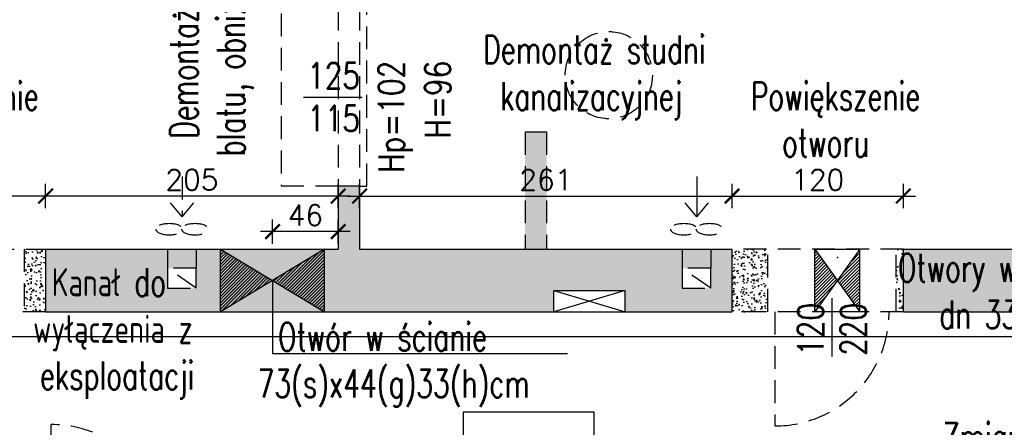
# Model space of a CAD drawing. Header units: millimetres. Extents: x 31969 to 285678, y -69766 to -1123.
# Tile 18 of 102: x 142219 to 142909, y -13542 to -13256. Entities that reach past the tile are written whole.
import ezdxf
from ezdxf.lldxf.tags import DXFTag

# ---------------------------------------------------------------- set-up
doc = ezdxf.new("R2010")
doc.units = ezdxf.units.MM
doc.linetypes.add('KRE_16_8', pattern=[24, 16, -8])
for name, color, linetype in [('a- wentylacja Łukasza 2', 118, 'Continuous'), ('a-opis 1', 3, 'Continuous'), ('a-opis 2', 1, 'Continuous'), ('a-opis 3', 15, 'Continuous'), ('a-opis stolarki 1', 3, 'Continuous'), ('a-stolarka okienna', 3, 'Continuous'), ('a-szraf', 252, 'Continuous'), ('a-wentylacja', 3, 'Continuous'), ('a-wyburzenia i rozbiórki', 152, 'KRE_16_8'), ('a-wymiary', 11, 'Continuous'), ('a-ściany istniejące murowane', 6, 'Continuous')]:
    doc.layers.add(name, color=color, linetype=linetype)
doc.styles.add('MAREK', font='simplex.shx')
doc.styles.add('RS01507', font='romans.shx', dxfattribs={"width": 0.7, "height": 0.15})
doc.styles.add('WYMIAR', font='romans.shx', dxfattribs={"width": 0.8})
tags = doc.linetypes.add('DASHED', pattern=[0.75, 0.5, -0.25]).pattern_tags.tags
tags[6:7] = [DXFTag(74, 4), DXFTag(75, 0), DXFTag(340, '0'), DXFTag(46, 1.0), DXFTag(50, 0.0), DXFTag(44, 0.0), DXFTag(45, 0.0)]
tags[4:5] = [DXFTag(74, 4), DXFTag(75, 0), DXFTag(340, '0'), DXFTag(46, 1.0), DXFTag(50, 0.0), DXFTag(44, 0.0), DXFTag(45, 0.0)]
doc.dimstyles.new('MAREK', dxfattribs={"dimscale": 0.85, "dimtxt": 17, "dimasz": 12, "dimexe": 10, "dimexo": 0.625, "dimgap": 5, "dimtad": 1, "dimdec": 1, "dimdsep": 46, "dimtxsty": 'MAREK', "dimblk1": 'ARCHTICK', "dimblk2": 'ARCHTICK', "dimsah": 1, "dimcen": 2.5, "dimdle": 10, "dimadec": 0, "dimazin": 0, "dimtfac": 1, "dimtdec": 1, "dimtmove": 1, "dimatfit": 3, "dimldrblk": 'ARCHTICK', "dimfxl": 0, "dimtolj": 1, "dimtzin": 0, "dimarcsym": 0})
pattern_1 = [(50, (0, 82.701), (9.10923345, -0.79695428), [0.9525, -10.4775]), (355, (0, 82.701), (-1.7621711, 9.55284226), [0.762, -8.3820292]), (100.451445, (0.759, 82.635), (7.34706235, 8.7558876), [0.80950044, -8.90451223]), (46.1842, (0, 85.241), (13.55395204, -2.1021164), [1.42875, -15.71625]), (96.635558, (1.13, 85.066), (11.8702067, 12.3713062), [1.2142512, -13.3567804]), (351.184151, (0, 85.241), (11.8702067, 12.3713062), [1.1429984, -12.5729866]), (21, (1.27, 84.606), (7.58071956, -5.1132599), [0.9525, -10.4775]), (326, (1.27, 84.606), (3.0901014, 9.2093983), [0.762, -8.382]), (71.451445, (1.902, 84.18), (10.67082096, 4.09613844), [0.80950044, -8.9044969]), (37.5, (0, 82.7014), (0.15443016, 4.22775194), [0, -8.2804, 0, -8.509, 0, -8.41375]), (7.5, (0, 82.7014), (3.34098313, 5.00902874), [0, -4.8514, 0, -8.0899, 0, -3.20675]), (327.5, (-2.832, 82.7014), (6.77952976, -0.2864372), [0, -3.175, 0, -9.906, 0, -13.1445]), (317.5, (-4.102, 82.7014), (7.40645907, 1.27132455), [0, -4.1275, 0, -6.5786, 0, -9.3345])]
pattern_2 = [(45, (0, -3259.5307), (-1.122532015, 1.122532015), [])]

# ---------------------------------------------------------------- blocks, each defined once
blk = doc.blocks.new('_ARCHTICK')
at = {"color": 0, "linetype": 'ByBlock', "const_width": 0.15}
blk.add_lwpolyline([(-0.5, -0.5), (0.5, 0.5)], dxfattribs=at)
blk = doc.blocks.new('*D47')
at = {"layer": 'a-wymiary', "color": 0, "lineweight": -2, "ltscale": 100}
for p, q in [((142237.07, -13388.05), (142237.07, -13371.05)), ((142442.07, -13388.05), (142442.07, -13371.05)), ((142450.57, -13379.55), (142228.57, -13379.55))]:
    blk.add_line(p, q, dxfattribs=at)
at = {"layer": 'DEFPOINTS', "color": 0, "ltscale": 100}
for p in [(142237.07, -13379.55), (142237.07, -13416.63), (142442.07, -13416.63)]:
    blk.add_point(p, dxfattribs=at)
at = {"layer": 'a-wymiary', "color": 0, "lineweight": -2, "ltscale": 100, "xscale": 10.2, "yscale": 10.2, "zscale": 10.2, "rotation": 180}
blk.add_blockref('_ARCHTICK', (142237.07, -13379.55), dxfattribs=at)
at = {"layer": 'a-wymiary', "color": 0, "lineweight": -2, "ltscale": 100, "xscale": 10.2, "yscale": 10.2, "zscale": 10.2}
blk.add_blockref('_ARCHTICK', (142442.07, -13379.55), dxfattribs=at)
at = {"layer": 'a-wymiary', "color": 0, "ltscale": 100, "insert": (142339.57, -13368.07), "char_height": 14.45, "attachment_point": 5, "style": 'MAREK'}
blk.add_mtext('\\A1;205', dxfattribs=at)
blk = doc.blocks.new('*D48')
at = {"layer": 'a-wymiary', "color": 0, "lineweight": -2, "ltscale": 100}
for p, q in [((142127.07, -13388.05), (142127.07, -13371.05)), ((142237.07, -13388.05), (142237.07, -13371.05)), ((142245.57, -13379.55), (142118.57, -13379.55))]:
    blk.add_line(p, q, dxfattribs=at)
at = {"layer": 'DEFPOINTS', "color": 0, "ltscale": 100}
for p in [(142127.07, -13379.55), (142127.07, -13416.63), (142237.07, -13416.63)]:
    blk.add_point(p, dxfattribs=at)
at = {"layer": 'a-wymiary', "color": 0, "lineweight": -2, "ltscale": 100, "xscale": 10.2, "yscale": 10.2, "zscale": 10.2, "rotation": 180}
blk.add_blockref('_ARCHTICK', (142127.07, -13379.55), dxfattribs=at)
at = {"layer": 'a-wymiary', "color": 0, "lineweight": -2, "ltscale": 100, "xscale": 10.2, "yscale": 10.2, "zscale": 10.2}
blk.add_blockref('_ARCHTICK', (142237.07, -13379.55), dxfattribs=at)
at = {"layer": 'a-wymiary', "color": 0, "ltscale": 100, "insert": (142182.07, -13368.07), "char_height": 14.45, "attachment_point": 5, "style": 'MAREK'}
blk.add_mtext('\\A1;110', dxfattribs=at)
blk = doc.blocks.new('*D49')
at = {"layer": 'a-wymiary', "color": 0, "lineweight": -2, "ltscale": 100}
for p, q in [((142457.07, -13388.05), (142457.07, -13371.05)), ((142718.07, -13388.05), (142718.07, -13371.05)), ((142448.57, -13379.55), (142726.57, -13379.55))]:
    blk.add_line(p, q, dxfattribs=at)
at = {"layer": 'DEFPOINTS', "color": 0, "ltscale": 100}
for p in [(142718.07, -13379.55), (142457.07, -13416.63), (142718.07, -13416.63)]:
    blk.add_point(p, dxfattribs=at)
at = {"layer": 'a-wymiary', "color": 0, "lineweight": -2, "ltscale": 100, "xscale": 10.2, "yscale": 10.2, "zscale": 10.2, "rotation": 180}
blk.add_blockref('_ARCHTICK', (142457.07, -13379.55), dxfattribs=at)
at = {"layer": 'a-wymiary', "color": 0, "lineweight": -2, "ltscale": 100, "xscale": 10.2, "yscale": 10.2, "zscale": 10.2}
blk.add_blockref('_ARCHTICK', (142718.07, -13379.55), dxfattribs=at)
at = {"layer": 'a-wymiary', "color": 0, "ltscale": 100, "insert": (142587.57, -13368.07), "char_height": 14.45, "attachment_point": 5, "style": 'MAREK'}
blk.add_mtext('\\A1;261', dxfattribs=at)
blk = doc.blocks.new('*D50')
at = {"layer": 'a-wymiary', "color": 0, "lineweight": -2, "ltscale": 100}
for p, q in [((142718.07, -13388.05), (142718.07, -13371.05)), ((142838.07, -13388.05), (142838.07, -13371.05)), ((142709.57, -13379.55), (142846.57, -13379.55))]:
    blk.add_line(p, q, dxfattribs=at)
at = {"layer": 'DEFPOINTS', "color": 0, "ltscale": 100}
for p in [(142838.07, -13379.55), (142718.07, -13416.63), (142838.07, -13416.63)]:
    blk.add_point(p, dxfattribs=at)
at = {"layer": 'a-wymiary', "color": 0, "lineweight": -2, "ltscale": 100, "xscale": 10.2, "yscale": 10.2, "zscale": 10.2, "rotation": 180}
blk.add_blockref('_ARCHTICK', (142718.07, -13379.55), dxfattribs=at)
at = {"layer": 'a-wymiary', "color": 0, "lineweight": -2, "ltscale": 100, "xscale": 10.2, "yscale": 10.2, "zscale": 10.2}
blk.add_blockref('_ARCHTICK', (142838.07, -13379.55), dxfattribs=at)
at = {"layer": 'a-wymiary', "color": 0, "ltscale": 100, "insert": (142778.07, -13368.07), "char_height": 14.45, "attachment_point": 5, "style": 'MAREK'}
blk.add_mtext('\\A1;120', dxfattribs=at)
blk = doc.blocks.new('*D810')
at = {"layer": 'a-wymiary', "color": 0, "lineweight": -2, "ltscale": 100}
for p, q in [((142396.06, -13412.95), (142396.06, -13395.95)), ((142442.07, -13412.95), (142442.07, -13395.95)), ((142450.57, -13404.45), (142387.56, -13404.45))]:
    blk.add_line(p, q, dxfattribs=at)
at = {"layer": 'DEFPOINTS', "color": 0, "ltscale": 100}
for p in [(142396.06, -13404.45), (142442.07, -13416.63), (142396.06, -13438.63)]:
    blk.add_point(p, dxfattribs=at)
at = {"layer": 'a-wymiary', "color": 0, "lineweight": -2, "ltscale": 100, "xscale": 10.2, "yscale": 10.2, "zscale": 10.2, "rotation": 180}
blk.add_blockref('_ARCHTICK', (142396.06, -13404.45), dxfattribs=at)
at = {"layer": 'a-wymiary', "color": 0, "lineweight": -2, "ltscale": 100, "xscale": 10.2, "yscale": 10.2, "zscale": 10.2}
blk.add_blockref('_ARCHTICK', (142442.07, -13404.45), dxfattribs=at)
at = {"layer": 'a-wymiary', "color": 0, "ltscale": 100, "insert": (142419.07, -13392.98), "char_height": 14.45, "attachment_point": 5, "style": 'MAREK'}
blk.add_mtext('\\A1;46', dxfattribs=at)

msp = doc.modelspace()

# ---------------------------------------------------------------- hatches: boundary and pattern name
at = {"layer": 'a- wentylacja Łukasza 2'}
h = msp.add_hatch(dxfattribs=at)
h.set_pattern_fill('LINE', color=256, scale=0.5, angle=45)
h.set_pattern_definition(pattern_2)
h.paths.add_polyline_path([(142432.56, -13416.63), (142396.06, -13438.63), (142432.56, -13460.63)])
h.paths.add_polyline_path([(142359.56, -13416.63), (142359.56, -13460.63), (142396.06, -13438.63)])
h = msp.add_hatch(dxfattribs=at)
h.set_pattern_fill('LINE', color=256, scale=0.5, angle=45)
h.set_pattern_definition(pattern_2)
h.paths.add_polyline_path([(142807.55, -13416.63), (142791.8, -13438.63), (142807.55, -13460.63)])
h.paths.add_polyline_path([(142791.77, -13438.67), (142791.77, -13438.58), (142776.05, -13416.63), (142776.05, -13460.63)])
at = {"layer": 'a-szraf', "ltscale": 0.9}
h = msp.add_hatch(color=254, dxfattribs=at)
h.dxf.hatch_style = 1
h.paths.add_polyline_path([(142048.07, -12808.63), (141974.07, -12808.63), (141974.07, -12863.63), (142048.07, -12863.63)])
h.paths.add_polyline_path([(142048.07, -12793.63), (141974.07, -12793.63), (141974.07, -12808.63), (142048.07, -12808.63)])
h.paths.add_polyline_path([(141834.07, -12793.63), (141726.07, -12793.63), (141726.07, -12808.63), (141834.07, -12808.63)])
h.paths.add_polyline_path([(141834.07, -12808.63), (141726.07, -12808.63), (141726.07, -12863.63), (141834.07, -12863.63)])
h.paths.add_polyline_path([(141586.07, -12808.63), (141521.07, -12808.63), (141521.07, -12863.63), (141586.07, -12863.63)])
h.paths.add_polyline_path([(141586.07, -12793.63), (141521.07, -12793.63), (141521.07, -12808.63), (141586.07, -12808.63)])
h.paths.add_polyline_path([(141381.07, -12793.63), (141307.07, -12793.63), (141307.07, -12808.63), (141381.07, -12808.63)])
h.paths.add_polyline_path([(141381.07, -12808.63), (141307.07, -12808.63), (141307.07, -12863.63), (141381.07, -12863.63)])
h.paths.add_polyline_path([(141167.07, -12808.63), (141093.07, -12808.63), (141093.07, -12863.63), (141167.07, -12863.63)])
h.paths.add_polyline_path([(141167.07, -12793.63), (141093.07, -12793.63), (141093.07, -12808.63), (141167.07, -12808.63)])
h.paths.add_polyline_path([(140928.07, -12863.63), (140953.07, -12863.63), (140953.07, -12808.63), (140848.07, -12808.63), (140848.07, -12863.63), (140873.07, -12863.63), (140873.07, -13416.63), (140850.57, -13416.63), (140850.57, -13460.63), (140873.07, -13460.63), (140873.07, -13475.63), (140928.07, -13475.63), (140928.07, -13460.63), (140942.98, -13460.63), (140942.98, -13443.76), (141011.24, -13443.76), (141011.24, -13460.63), (141161.07, -13460.63), (141161.07, -13416.63), (141047.57, -13416.63), (141047.57, -13430.13), (141047.57, -13444.13), (141027.57, -13444.13), (141027.57, -13430.13), (141027.57, -13416.63), (140928.07, -13416.63)])
h.paths.add_polyline_path([(140953.07, -12793.63), (140848.07, -12793.63), (140848.07, -12808.63), (140953.07, -12808.63)])
h.paths.add_polyline_path([(141530.57, -13430.13), (141530.57, -13416.63), (141318.07, -13416.63), (141318.07, -13460.63), (141986.07, -13460.63), (141986.07, -13470.63), (142001.07, -13470.63), (142001.07, -13460.63), (142127.07, -13460.63), (142127.07, -13416.63), (141914.57, -13416.63), (141914.57, -13430.13), (141914.57, -13444.13), (141900.57, -13444.13), (141900.57, -13430.13), (141900.57, -13416.63), (141544.57, -13416.63), (141544.57, -13430.13), (141544.57, -13444.13), (141530.57, -13444.13)])
h.paths.add_polyline_path([(142027.07, -13634.63), (142066.06, -13634.63), (142066.06, -13619.63), (141986.07, -13619.63), (141986.07, -13762.63), (142027.07, -13762.63), (142027.07, -13691.13), (142013.57, -13691.13), (141999.57, -13691.13), (141999.57, -13677.13), (142013.57, -13677.13), (142027.07, -13677.13)])
h.paths.add_polyline_path([(141047.57, -13416.63), (141027.57, -13416.63), (141027.57, -13430.13), (141047.57, -13430.13)], flags=17)
h.paths.add_polyline_path([(141544.57, -13416.63), (141530.57, -13416.63), (141530.57, -13430.13), (141544.57, -13430.13)], flags=17)
h.paths.add_polyline_path([(141914.57, -13416.63), (141900.57, -13416.63), (141900.57, -13430.13), (141914.57, -13430.13)], flags=17)
h.paths.add_polyline_path([(142322.57, -13430.13), (142322.57, -13416.63), (142237.07, -13416.63), (142237.07, -13460.63), (142359.56, -13460.63), (142359.56, -13416.63), (142342.57, -13416.63), (142342.57, -13430.13), (142342.57, -13444.13), (142322.57, -13444.13)])
h.paths.add_polyline_path([(142342.57, -13416.63), (142322.57, -13416.63), (142322.57, -13430.13), (142342.57, -13430.13)], flags=17)
h.paths.add_polyline_path([(142027.07, -13677.13), (142013.57, -13677.13), (142013.57, -13691.13), (142027.07, -13691.13)], flags=17)
h.paths.add_polyline_path([(142085.07, -13623.53), (142066.06, -13619.63), (142066.06, -13634.63), (142085.07, -13630.72)])
h.paths.add_polyline_path([(142085.07, -13619.63), (142066.06, -13619.63), (142085.07, -13623.53)], flags=17)
h.paths.add_polyline_path([(142085.07, -13630.72), (142066.06, -13634.63), (142085.07, -13634.63)], flags=17)
h.paths.add_polyline_path([(140965.88, -13452.2), (140994.96, -13452.2), (140994.96, -13426.54), (140965.88, -13426.54)], flags=25)
h = msp.add_hatch(color=254, dxfattribs=at)
h.dxf.hatch_style = 1
h.paths.add_polyline_path([(143127.56, -13619.63), (143036.07, -13619.63), (143036.07, -13634.63), (142966.07, -13634.63), (142966.07, -13619.63), (142853.07, -13619.63), (142853.07, -13634.63), (142879.07, -13634.63), (142879.07, -13703.63), (142921.07, -13703.63), (142921.07, -13661.63), (143127.56, -13661.63)])
h.paths.add_polyline_path([(143522.33, -13445.63), (143246.07, -13445.63), (143246.07, -13460.63), (143522.33, -13460.63)])
h.paths.add_polyline_path([(143144.07, -13656.13), (143137.06, -13640.63), (143127.56, -13661.63), (143144.07, -13661.63)])
h.paths.add_polyline_path([(143127.56, -13619.63), (143127.56, -13661.63), (143137.06, -13640.63)])
h.paths.add_polyline_path([(143144.07, -13625.12), (143144.07, -13619.63), (143127.56, -13619.63), (143137.06, -13640.63)])
h.paths.add_polyline_path([(143144.07, -13625.12), (143137.06, -13640.63), (143144.07, -13656.13)])
h.paths.add_polyline_path([(143596.07, -12926), (143541.07, -12926), (143541.07, -13445.63), (143522.33, -13445.63), (143522.33, -13460.63), (143541.07, -13460.63), (143541.07, -13470.63), (143596.07, -13470.63)])
h.paths.add_polyline_path([(143611.07, -12926), (143596.07, -12926), (143596.07, -13470.63), (143611.07, -13470.63)])
h.paths.add_polyline_path([(143596.07, -12808.63), (143517.43, -12808.63), (143517.43, -12863.63), (143541.07, -12863.63), (143541.07, -12926), (143596.07, -12926)], flags=17)
h.paths.add_polyline_path([(143611.07, -12848.63), (143611.07, -12793.63), (143517.43, -12793.63), (143517.43, -12808.63), (143596.07, -12808.63), (143596.07, -12926), (143611.07, -12926)])
h.paths.add_polyline_path([(143477.43, -12808.63), (143385.35, -12808.63), (143385.35, -12863.63), (143477.43, -12863.63)])
h.paths.add_polyline_path([(143477.43, -12793.63), (143385.35, -12793.63), (143385.35, -12808.63), (143477.43, -12808.63)])
h.paths.add_polyline_path([(143508.86, -12808.63), (143486, -12808.63), (143497.43, -12828.63)])
h.paths.add_polyline_path([(143517.43, -12793.63), (143477.43, -12793.63), (143486, -12808.63), (143508.86, -12808.63)])
h.paths.add_polyline_path([(143477.43, -12793.63), (143477.43, -12808.63), (143486, -12808.63)], flags=17)
h.paths.add_polyline_path([(143517.43, -12793.63), (143508.86, -12808.63), (143517.43, -12808.63)], flags=17)
h.paths.add_polyline_path([(143517.43, -12808.63), (143508.86, -12808.63), (143497.43, -12828.63), (143517.43, -12863.63)])
h.paths.add_polyline_path([(143486, -12808.63), (143477.43, -12808.63), (143477.43, -12863.63), (143497.43, -12828.63)])
h.paths.add_polyline_path([(143497.43, -12828.63), (143477.43, -12863.63), (143497.43, -12863.63)], flags=17)
h.paths.add_polyline_path([(143497.43, -12828.63), (143497.43, -12863.63), (143517.43, -12863.63)], flags=17)
h.paths.add_polyline_path([(143036.81, -13416.63), (142838.07, -13416.63), (142838.07, -13460.63), (143036.81, -13460.63)])
h.paths.add_polyline_path([(143121.07, -13307.91), (143077.07, -13307.91), (143077.07, -13416.63), (143071.31, -13416.63), (143071.31, -13460.63), (143121.07, -13460.63)])
h.paths.add_polyline_path([(143121.07, -13260.91), (143104.58, -13260.91), (143090.58, -13260.91), (143090.58, -13246.91), (143104.58, -13246.91), (143121.07, -13246.91), (143121.07, -13180.91), (143104.58, -13180.91), (143090.58, -13180.91), (143077.07, -13180.91), (143077.07, -13307.91), (143121.07, -13307.91)])
h.paths.add_polyline_path([(143121.07, -13028.63), (143077.07, -13028.63), (143077.07, -13166.91), (143090.58, -13166.91), (143104.58, -13166.91), (143121.07, -13166.91)])
h.paths.add_polyline_path([(143121.07, -13166.91), (143104.58, -13166.91), (143104.58, -13180.91), (143121.07, -13180.91)])
h.paths.add_polyline_path([(143121.07, -13246.91), (143104.58, -13246.91), (143104.58, -13260.91), (143121.07, -13260.91)], flags=17)
h.paths.add_polyline_path([(143194.21, -12808.63), (143057.07, -12808.63), (143057.07, -12863.63), (143077.07, -12863.63), (143077.07, -12878.63), (143121.07, -12878.63), (143121.07, -12863.63), (143194.21, -12863.63)])
h.paths.add_polyline_path([(143218.21, -12808.63), (143194.21, -12808.63), (143194.21, -12863.63), (143218.21, -12863.63)])
h.paths.add_polyline_path([(143295.35, -12808.63), (143218.21, -12808.63), (143218.21, -12863.63), (143295.35, -12863.63)])
h.paths.add_polyline_path([(143295.35, -12793.63), (143218.21, -12793.63), (143218.21, -12808.63), (143295.35, -12808.63)])
h.paths.add_polyline_path([(143218.21, -12793.63), (143194.21, -12793.63), (143194.21, -12808.63), (143218.21, -12808.63)])
h.paths.add_polyline_path([(143194.21, -12793.63), (143057.07, -12793.63), (143057.07, -12808.63), (143194.21, -12808.63)])
h.paths.add_polyline_path([(143121.07, -12878.63), (143077.07, -12878.63), (143077.07, -12893.63), (143090.58, -12893.63), (143104.58, -12893.63), (143104.58, -12907.63), (143090.58, -12907.63), (143077.07, -12907.63), (143077.07, -12928.63), (143121.07, -12928.63)])
h.paths.add_polyline_path([(143090.58, -12893.63), (143077.07, -12893.63), (143077.07, -12907.63), (143090.58, -12907.63)], flags=17)
h.paths.add_polyline_path([(143090.58, -13166.91), (143077.07, -13166.91), (143077.07, -13180.91), (143090.58, -13180.91)])
h.paths.add_polyline_path([(142917.07, -12808.63), (142863.07, -12808.63), (142863.07, -12863.63), (142917.07, -12863.63)])
h.paths.add_polyline_path([(142917.07, -12793.63), (142863.07, -12793.63), (142863.07, -12808.63), (142917.07, -12808.63)])
h.paths.add_polyline_path([(142658.07, -12808.63), (142617.07, -12808.63), (142617.07, -12863.63), (142658.07, -12863.63)])
h.paths.add_polyline_path([(142658.07, -12793.63), (142617.07, -12793.63), (142617.07, -12808.63), (142658.07, -12808.63)])
h.paths.add_polyline_path([(142682.07, -12793.63), (142658.07, -12793.63), (142658.07, -12808.63), (142682.07, -12808.63)])
h.paths.add_polyline_path([(142682.07, -12808.63), (142658.07, -12808.63), (142658.07, -12863.63), (142682.07, -12863.63)])
h.paths.add_polyline_path([(142723.07, -12808.63), (142682.07, -12808.63), (142682.07, -12863.63), (142723.07, -12863.63)])
h.paths.add_polyline_path([(142723.07, -12793.63), (142682.07, -12793.63), (142682.07, -12808.63), (142723.07, -12808.63)])
h.paths.add_polyline_path([(142477.07, -12808.63), (142402.07, -12808.63), (142402.07, -12863.63), (142442.07, -12863.63), (142442.07, -12878.63), (142457.07, -12878.63), (142457.07, -12863.63), (142477.07, -12863.63)])
h.paths.add_polyline_path([(142477.07, -12793.63), (142402.07, -12793.63), (142402.07, -12808.63), (142477.07, -12808.63)])
h.paths.add_polyline_path([(142262.07, -12808.63), (142188.07, -12808.63), (142188.07, -12863.63), (142262.07, -12863.63)])
h.paths.add_polyline_path([(142262.07, -12793.63), (142188.07, -12793.63), (142188.07, -12808.63), (142262.07, -12808.63)])
h.paths.add_polyline_path([(142457.07, -12878.63), (142442.07, -12878.63), (142442.07, -12918.45), (142457.07, -12918.45)])
h.paths.add_polyline_path([(142449.57, -12944.7), (142442.07, -12944.7), (142442.07, -12970.95)])
h.paths.add_polyline_path([(142457.07, -12944.7), (142449.57, -12944.7), (142457.07, -12970.95)], flags=17)
h.paths.add_polyline_path([(142449.57, -12944.7), (142442.07, -12970.95), (142457.07, -12970.95)])
h.paths.add_polyline_path([(142442.07, -12918.45), (142442.07, -12944.7), (142449.57, -12944.7)], flags=17)
h.paths.add_polyline_path([(142457.07, -12918.45), (142442.07, -12918.45), (142449.57, -12944.7)])
h.paths.add_polyline_path([(142457.07, -12918.45), (142449.57, -12944.7), (142457.07, -12944.7)])
h.paths.add_polyline_path([(142457.07, -12970.95), (142442.07, -12970.95), (142442.07, -12987.63), (142457.07, -12987.63)])
h.paths.add_polyline_path([(142457.07, -13112.63), (142442.07, -13112.63), (142442.07, -13134.69), (142442.07, -13134.7), (142457.07, -13134.7)], flags=17)
h.paths.add_polyline_path([(142449.57, -13160.98), (142442.1, -13187.2), (142457.07, -13187.25)], flags=17)
h.paths.add_polyline_path([(142457.07, -13134.7), (142449.57, -13160.98), (142457.07, -13187.25)], flags=17)
h.paths.add_polyline_path([(142457.07, -13134.7), (142442.07, -13134.7), (142449.57, -13160.98)], flags=17)
h.paths.add_polyline_path([(142683.07, -13416.63), (142457.07, -13416.63), (142457.07, -13372.63), (142442.07, -13372.63), (142442.07, -13416.63), (142432.56, -13416.63), (142432.56, -13460.63), (142593.07, -13460.63), (142593.07, -13445.63), (142643.07, -13445.63), (142643.07, -13460.63), (142718.07, -13460.63), (142718.07, -13416.63), (142703.07, -13416.63), (142703.07, -13430.13), (142703.07, -13444.13), (142683.07, -13444.13), (142683.07, -13430.13)])
h.paths.add_polyline_path([(143058.38, -13444.13), (143055.57, -13444.13), (143055.57, -13440.55), (143054.06, -13438.63), (143036.81, -13460.63), (143071.31, -13460.63)])
h.paths.add_polyline_path([(143054.06, -13438.63), (143036.81, -13416.63), (143036.81, -13460.63)])
h.paths.add_polyline_path([(143055.57, -13416.63), (143036.81, -13416.63), (143054.06, -13438.63), (143055.57, -13436.7), (143055.57, -13430.13)])
h.paths.add_polyline_path([(143069.57, -13418.85), (143069.57, -13416.63), (143055.57, -13416.63), (143055.57, -13430.13), (143060.72, -13430.13)])
h.paths.add_polyline_path([(143069.57, -13418.85), (143060.72, -13430.13), (143069.57, -13430.13)], flags=17)
h.paths.add_polyline_path([(143071.31, -13416.63), (143069.57, -13418.85), (143069.57, -13430.13), (143069.57, -13444.13), (143058.38, -13444.13), (143071.31, -13460.63)])
h.paths.add_polyline_path([(143069.57, -13430.13), (143060.72, -13430.13), (143058.46, -13433.02), (143069.57, -13444.13)], flags=17)
h.paths.add_polyline_path([(143058.46, -13433.02), (143055.57, -13436.7), (143055.57, -13440.55), (143058.38, -13444.13), (143069.57, -13444.13)])
h.paths.add_polyline_path([(143055.57, -13440.55), (143055.57, -13444.13), (143058.38, -13444.13)], flags=17)
h.paths.add_polyline_path([(143058.46, -13433.02), (143055.57, -13430.13), (143055.57, -13436.7)])
h.paths.add_polyline_path([(143060.72, -13430.13), (143055.57, -13430.13), (143058.46, -13433.02)])
h.paths.add_polyline_path([(142703.07, -13416.63), (142683.07, -13416.63), (142683.07, -13430.13), (142703.07, -13430.13)], flags=17)
h.paths.add_polyline_path([(142396.06, -13438.63), (142359.56, -13416.63), (142359.56, -13460.63)])
h.paths.add_polyline_path([(142396.06, -13438.63), (142359.56, -13460.63), (142396.06, -13460.63)], flags=17)
h.paths.add_polyline_path([(142396.06, -13438.63), (142396.06, -13460.63), (142432.56, -13460.63)], flags=17)
h.paths.add_polyline_path([(142432.56, -13416.63), (142359.56, -13416.63), (142396.06, -13438.63)])
h.paths.add_polyline_path([(142432.56, -13416.63), (142396.06, -13438.63), (142432.56, -13460.63)])
h.paths.add_polyline_path([(142442.07, -13134.69), (142442.07, -13247.63), (142457.07, -13247.63), (142457.07, -13187.25), (142442.1, -13187.2), (142449.57, -13160.98)])
at = {"layer": 'a-wyburzenia i rozbiórki'}
h = msp.add_hatch(dxfattribs=at)
h.set_pattern_fill('AR-CONC', color=256, scale=0.05, style=0)
h.set_pattern_definition(pattern_1)
h.paths.add_polyline_path([(142588.07, -13334.63), (142573.07, -13334.63), (142573.07, -13416.63), (142588.07, -13416.63)])
h.paths.add_polyline_path([(142588.07, -13059.63), (142573.07, -13059.63), (142573.07, -13143.63), (142457.07, -13143.63), (142457.07, -13158.63), (142573.07, -13158.63), (142573.07, -13247.63), (142588.07, -13247.63)])
h = msp.add_hatch(dxfattribs=at)
h.set_pattern_fill('AR-CONC', color=256, scale=0.05, style=0)
h.set_pattern_definition(pattern_1)
h.paths.add_polyline_path([(142237.07, -13416.63), (142222.07, -13416.63), (142222.07, -13460.63), (142237.07, -13460.63)])
h = msp.add_hatch(dxfattribs=at)
h.set_pattern_fill('AR-CONC', color=256, scale=0.05, style=0)
h.set_pattern_definition(pattern_1)
h.paths.add_polyline_path([(142838.07, -13416.63), (142833.07, -13416.63), (142833.07, -13460.63), (142838.07, -13460.63)])
h.paths.add_polyline_path([(142743.07, -13416.63), (142718.07, -13416.63), (142718.07, -13460.63), (142743.07, -13460.63)])

# ---------------------------------------------------------------- linework, layer by layer
at = {"layer": 'a- wentylacja Łukasza 2'}
for p, q in [((142359.56, -13416.63), (142432.56, -13460.63)), ((142432.56, -13416.63), (142359.56, -13460.63)), ((142359.56, -13460.63), (142359.56, -13416.63)), ((142432.56, -13460.63), (142432.56, -13416.63)), ((142807.55, -13416.63), (142776.05, -13460.63)), ((142776.05, -13460.63), (142776.05, -13416.63)), ((142776.05, -13416.63), (142807.55, -13460.63)), ((142776.05, -13416.63), (142807.55, -13416.63)), ((142807.55, -13460.63), (142807.55, -13416.63)), ((142807.55, -13460.63), (142776.05, -13460.63))]:
    msp.add_line(p, q, dxfattribs=at)
at = {"layer": 'a- wentylacja Łukasza 2', "linetype": 'KRE_16_8'}
msp.add_point((142791.85, -13422.7), dxfattribs=at)
at = {"layer": 'a-opis 1', "ltscale": 40}
for p, q in [((142593.07, -13445.63), (142643.07, -13445.63)), ((142593.07, -13460.63), (142593.07, -13445.63)), ((142593.07, -13445.63), (142643.07, -13460.63)), ((142643.07, -13445.63), (142593.07, -13460.63)), ((142643.07, -13460.63), (142643.07, -13445.63))]:
    msp.add_line(p, q, dxfattribs=at)
at = {"layer": 'a-opis 2', "ltscale": 40}
for p, q in [((142396.06, -13438.63), (142396.06, -13489.86)), ((142396.06, -13489.86), (142602.81, -13489.86))]:
    msp.add_line(p, q, dxfattribs=at)
at = {"layer": 'a-opis 3'}
msp.add_lwpolyline([(142621.43, -13531.07), (142529.52, -13531.07), (142529.52, -13577.31), (142621.43, -13577.31)], close=True, dxfattribs=at)
at = {"layer": 'a-opis stolarki 1'}
for p, q in [((142417.73, -13310.13), (142458.77, -13310.13)), ((142788.07, -13492.05), (142788.07, -13451))]:
    msp.add_line(p, q, dxfattribs=at)
at = {"layer": 'a-stolarka okienna', "linetype": 'DASHED', "lineweight": 25, "ltscale": 40}
msp.add_line((143522.33, -13478.08), (140656.09, -13478.08), dxfattribs=at)
at = {"layer": 'a-wentylacja', "linetype": 'DASHED', "ltscale": 0.009}
for p, q in [((142693.3, -13365.9), (142693.3, -13394.02)), ((142693.3, -13394.02), (142685.15, -13384.27)), ((142693.3, -13394.02), (142701.45, -13384.27))]:
    msp.add_line(p, q, dxfattribs=at)
at = {"layer": 'a-wentylacja', "linetype": 'KRE_16_8'}
for p, q in [((142683.07, -13416.63), (142683.07, -13430.13)), ((142703.07, -13416.63), (142703.07, -13430.13)), ((142703.07, -13444.13), (142683.07, -13430.13))]:
    msp.add_line(p, q, dxfattribs=at)
msp.add_lwpolyline([(142703.07, -13444.13), (142703.07, -13430.13), (142683.07, -13430.13), (142683.07, -13444.13)], close=True, dxfattribs=at)
at = {"layer": 'a-wyburzenia i rozbiórki'}
for p, q in [((142402.07, -12987.63), (142402.07, -13372.63)), ((142442.07, -13247.63), (142442.07, -13372.63)), ((142457.07, -13247.63), (142457.07, -13372.63)), ((142462.07, -13372.63), (142462.07, -13247.63)), ((142573.07, -13334.63), (142573.07, -13416.63)), ((142573.07, -13334.63), (142588.07, -13334.63)), ((142588.07, -13334.63), (142588.07, -13416.63)), ((142332.8, -13365.9), (142332.8, -13394.02)), ((142442.07, -13372.63), (142402.07, -13372.63)), ((142457.07, -13372.63), (142462.07, -13372.63)), ((142332.8, -13394.02), (142324.65, -13384.27)), ((142332.8, -13394.02), (142340.95, -13384.27)), ((142127.07, -13416.63), (142237.07, -13416.63)), ((142222.07, -13416.63), (142222.07, -13460.63)), ((142322.57, -13416.63), (142322.57, -13430.13)), ((142342.57, -13416.63), (142342.57, -13430.13)), ((142838.07, -13416.63), (142718.07, -13416.63)), ((142743.07, -13460.63), (142743.07, -13416.63)), ((142833.07, -13460.63), (142833.07, -13416.63)), ((142838.07, -13416.63), (142833.07, -13416.63)), ((142342.57, -13444.13), (142322.57, -13430.13)), ((142237.07, -13460.63), (142127.07, -13460.63)), ((142838.07, -13460.63), (142718.07, -13460.63)), ((142748.07, -13460.63), (142748.07, -13540.63)), ((142838.07, -13460.63), (142833.07, -13460.63)), ((142241.07, -13619.63), (142241.07, -13539.63))]:
    msp.add_line(p, q, dxfattribs=at)
msp.add_lwpolyline([(142342.57, -13444.13), (142342.57, -13430.13), (142322.57, -13430.13), (142322.57, -13444.13)], close=True, dxfattribs=at)
msp.add_circle((142631.67, -13294.82), 30.54, dxfattribs=at)
for centre, start, end in [((142748.07, -13460.63), 270, 0), ((142241.07, -13619.63), 0, 90)]:
    msp.add_arc(centre, 80, start, end, dxfattribs=at)
at = {"layer": 'a-wyburzenia i rozbiórki', "extrusion": (0, 0, -1)}
for centre in [(142323.74, -13402.78), (142341.76, -13402.78), (142684.24, -13402.78), (142702.26, -13402.78)]:
    msp.add_ellipse(centre, major_axis=(-9.4, 0), ratio=0.416668, dxfattribs=at)
at = {"layer": 'a-ściany istniejące murowane'}
for p, q in [((142442.07, -13372.63), (142442.07, -13416.63)), ((142457.07, -13372.63), (142442.07, -13372.63)), ((142457.07, -13372.63), (142457.07, -13416.63)), ((142237.07, -13416.63), (142442.07, -13416.63)), ((142237.07, -13416.63), (142237.07, -13460.63)), ((142457.07, -13416.63), (142718.07, -13416.63)), ((142718.07, -13460.63), (142718.07, -13416.63)), ((142838.07, -13416.63), (143077.07, -13416.63)), ((142838.07, -13460.63), (142838.07, -13416.63)), ((142237.07, -13460.63), (142718.07, -13460.63)), ((142838.07, -13460.63), (143121.07, -13460.63))]:
    msp.add_line(p, q, dxfattribs=at)

# ---------------------------------------------------------------- texts
at = {"layer": 'a-opis 2', "ltscale": 40, "insert": (142382.63, -13354.09), "char_height": 19.613, "attachment_point": 7, "rotation": 90, "style": 'RS01507'}
msp.add_mtext_dynamic_manual_height_columns('{\\W1.10504; }Demontaż okien podawczych i \\P{\\W0.188378; }blatu, obniżenie otworów o 10cm ', width=361.077, gutter_width=12.5, heights=[0], dxfattribs=at)
at = {"layer": 'a-opis 2', "ltscale": 40, "char_height": 19.613, "attachment_point": 7, "style": 'RS01507'}
for s, width, insert in [('{\\W0.658276; }Demontaż studni \\P{\\W1.5416; }kanalizacyjnej', 197.7622, (142534.75, -13325.86)), ('{\\W0.520224; }Powiększenie\\P{\\W2.15355; }otworu', 147.8908, (142106.42, -13352.12)), ('{\\W0.520224; }Powiększenie\\P{\\W2.15355; }otworu', 147.8908, (142724.08, -13352.12)), ('{\\W1.42022; }Kanał do \\P{\\W0.453558; }wyłączenia z \\P{\\W0.803558; }eksploatacji', 147.8908, (142222.21, -13521.63)), ('{\\W2.84762; }Otwory w ścianie \\P{\\W4.99762; }dn 33cm', 287.564, (142795.99, -13472.28)), ('{\\W3.11428; }Otwór w ścianie \\P{\\W2.04762; }73(s)x44(g)33(h)cm', 287.564, (142358.01, -13527.23)), ('{\\W0.377507; }Zmiana lokalizacji \\P{\\W2.84417; }grzejnika', 198.5165, (142860.61, -13597.26)), ('{\\W0.927507; }Wykucie nowych \\P{\\W3.06084; }otworów', 198.5165, (142634.94, -13609.96))]:
    msp.add_mtext_dynamic_manual_height_columns(s, width=width, gutter_width=12.5, heights=[0], dxfattribs=dict(at, insert=insert))
at = {"layer": 'a-opis stolarki 1', "insert": (142420.3, -13334.11), "char_height": 18, "width": 35.8438, "attachment_point": 7, "style": 'WYMIAR'}
msp.add_mtext('{\\W0.995659; }\\P 125\\P 115', dxfattribs=at)
at = {"layer": 'a-opis stolarki 1', "char_height": 18, "width": 35.8438, "rotation": 90, "style": 'WYMIAR'}
for s, insert, attachment_point in [('Hp=102', (142494.31, -13284.75), 9), ('H=96', (142520.84, -13284.75), 9), ('{\\W0.995659; }\\P 120\\P220', (142812.05, -13491.47), 7)]:
    msp.add_mtext(s, dxfattribs=dict(at, insert=insert, attachment_point=attachment_point))

# ---------------------------------------------------------------- dimensions: what is measured, and where the dimension line sits
at = {"layer": 'a-wymiary', "ltscale": 100}
for base, p1, p2, picture, middle in [((142127.07, -13379.55), (142237.07, -13416.63), (142127.07, -13416.63), '*D48', (142182.07, -13368.07)), ((142237.07, -13379.55), (142442.07, -13416.63), (142237.07, -13416.63), '*D47', (142339.57, -13368.07)), ((142718.07, -13379.55), (142457.07, -13416.63), (142718.07, -13416.63), '*D49', (142587.57, -13368.07)), ((142838.07, -13379.55), (142718.07, -13416.63), (142838.07, -13416.63), '*D50', (142778.07, -13368.07)), ((142396.06, -13404.45), (142442.07, -13416.63), (142396.06, -13438.63), '*D810', (142419.07, -13392.98))]:
    dim = msp.add_linear_dim(base=base, p1=p1, p2=p2, dimstyle='MAREK', dxfattribs=at)
    dim.commit()
    dim.dimension.update_dxf_attribs({"geometry": picture, "text_midpoint": middle})

doc.saveas('drawing.dxf')
